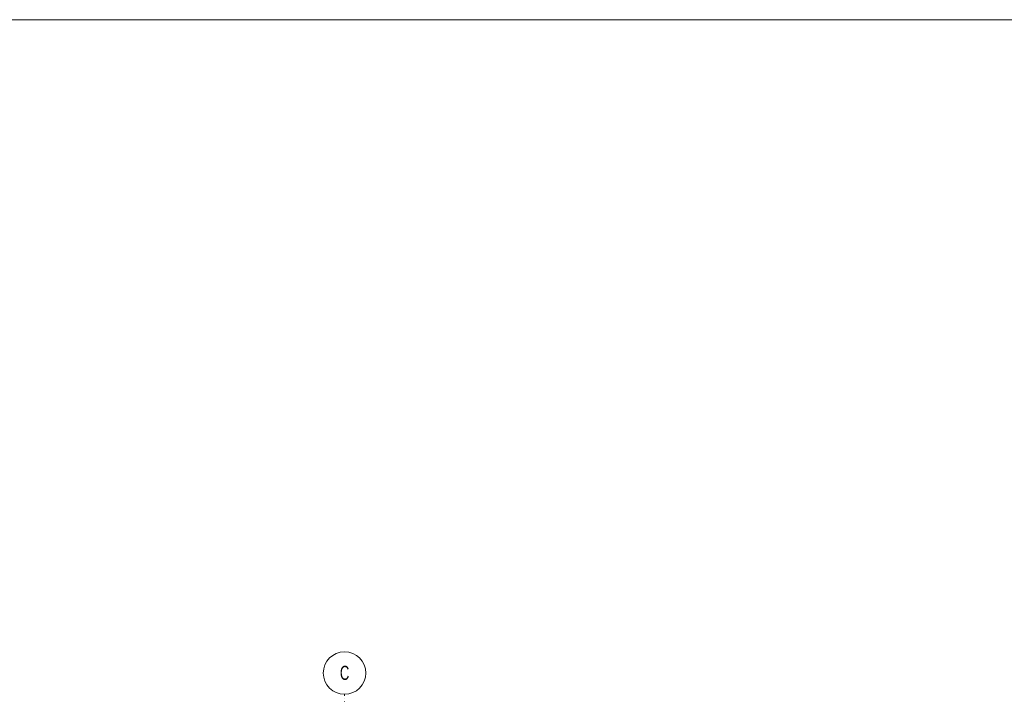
# Model space of a CAD drawing. Header units: metres. Extents: x -58265 to 854892, y -56510 to 35250.
# Tile 37 of 47: x 605665 to 612605, y -25168 to -20414. Entities that reach past the tile are written whole.
import ezdxf

# ---------------------------------------------------------------- set-up
doc = ezdxf.new("R2010")
doc.units = ezdxf.units.M
doc.header["$LTSCALE"] = 0.05
doc.linetypes.add('Achse 24', pattern=[1600, 800, -400, 0, -400])
doc.layers.add('A_4_Detail_Achsen', color=7, linetype='Continuous')
doc.layers.add('A_4_Detail_Inhalt', color=7, linetype='Continuous')
doc.styles.add('ERSTELLTER_STIL_4', font='ARIALN.TTF', dxfattribs={"width": 0.8})

msp = doc.modelspace()

# ---------------------------------------------------------------- linework, layer by layer
at = {"layer": 'A_4_Detail_Achsen', "color": 7, "linetype": 'Achse 24', "lineweight": 15, "flags": 128}
msp.add_lwpolyline([(607955.428, -31747.092), (607955.428, -25168.407)], dxfattribs=at)
at = {"layer": 'A_4_Detail_Achsen', "color": 7, "linetype": 'Continuous', "lineweight": 15}
msp.add_circle((607955.428, -25018.407), 150, dxfattribs=at)
at = {"layer": 'A_4_Detail_Inhalt', "color": 6, "linetype": 'Continuous', "lineweight": 18}
msp.add_lwpolyline([(597031.445, -20414.161), (597031.445, -51455.044), (622468.677, -51455.044), (622468.677, -20414.161)], close=True, dxfattribs=at)

# ---------------------------------------------------------------- texts
at = {"layer": 'A_4_Detail_Achsen', "color": 7, "linetype": 'Continuous', "lineweight": 15, "insert": (607955.428, -25017.844), "char_height": 100, "attachment_point": 5, "style": 'ERSTELLTER_STIL_4'}
msp.add_mtext('\\A1;{\\pqc;\\fArial Narrow|b0|i0|c0|p0;\\W0.800000;C}', dxfattribs=at)

doc.saveas('drawing.dxf')
